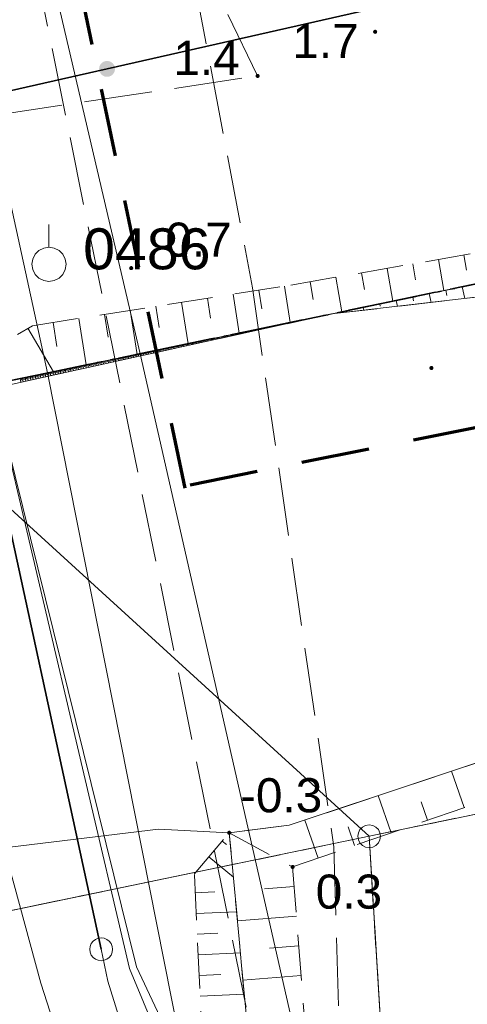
# Model space of a CAD drawing. Extents: x 5479252 to 5479673, y 5984576 to 5984875.
# Tile 13 of 36: x 5479437 to 5479447, y 5984641 to 5984663. Entities that reach past the tile are written whole.
import ezdxf

# ---------------------------------------------------------------- set-up
doc = ezdxf.new("R2010")
doc.units = 0
for name, pattern in [('KROPK3-2', [2.49, 1.5, -0.47, 0.05, -0.47]), ('PRZER1-1', [1, 0.5, -0.5]), ('PRZER2-1', [1.5, 1, -0.5]), ('PRZER3-1', [2, 1.5, -0.5]), ('PRZER3-2', [2.5, 1.5, -1])]:
    doc.linetypes.add(name, pattern=pattern)
doc.layers.get('0').update_dxf_attribs({"linetype": 'CONTINUOUS'})
for name, color, linetype, lineweight in [('GEPPGD', 7, 'CONTINUOUS', 18), ('GESDZI', 7, 'CONTINUOUS', 18), ('GESJEW', 7, 'CONTINUOUS', 35), ('GESJOB', 7, 'CONTINUOUS', 35), ('GESOZN', 7, 'CONTINUOUS', 18), ('GSLKOG', 7, 'CONTINUOUS', 35), ('GSPPPK', 7, 'CONTINUOUS', 18), ('GSPPPK_O', 7, 'CONTINUOUS', 18), ('GSPWPN', 7, 'CONTINUOUS', 13), ('GSPWPN_O', 7, 'CONTINUOUS', 13), ('GSSOTW', 7, 'CONTINUOUS', 18), ('GSSZSN', 7, 'CONTINUOUS', 18), ('GULLOB', 7, 'CONTINUOUS', 35), ('GUPIKP', 7, 'CONTINUOUS', 18), ('zakres', 5, 'CONTINUOUS', 70)]:
    doc.layers.add(name, color=color, linetype=linetype, lineweight=lineweight)
for name, color, linetype, lineweight, true_color in [('GESKKL', 7, 'CONTINUOUS', 18, 0x24bc24), ('GESUZY', 7, 'CONTINUOUS', 18, 0x008000), ('GSSWWS', 7, 'CONTINUOUS', 18, 0x59d9ff), ('GULEPR', 1, 'CONTINUOUS', 18, 0xff0000), ('GULGPR', 7, 'CONTINUOUS', 18, 0xbfbf00), ('GULKPR', 7, 'CONTINUOUS', 18, 0x803300), ('GULTPR', 7, 'CONTINUOUS', 18, 0xff9100), ('GULWPR', 5, 'CONTINUOUS', 18, 0x0000ff)]:
    doc.layers.add(name, color=color, linetype=linetype, lineweight=lineweight, true_color=true_color)
doc.styles.add('Arial', font='arial.ttf')

# ---------------------------------------------------------------- blocks, each defined once
blk = doc.blocks.new('GSPPPK1')
at = {"color": 0}
blk.add_lwpolyline([(0, 0.875), (0, 0.375)], dxfattribs=at)
blk.add_lwpolyline([(0, 0.375), (0.115881, 0.356646), (0.220419, 0.303381), (0.303381, 0.220419), (0.356646, 0.115881), (0.375, 0), (0.356646, -0.115881), (0.303381, -0.220419), (0.220419, -0.303381), (0.115881, -0.356646), (0, -0.375), (-0.115881, -0.356646), (-0.220419, -0.303381), (-0.303381, -0.220419), (-0.356646, -0.115881), (-0.375, 0), (-0.356646, 0.115881), (-0.303381, 0.220419), (-0.220419, 0.303381), (-0.115881, 0.356646)], close=True, dxfattribs=at)
blk = doc.blocks.new('GUPIKP1_1')
at = {"color": 0}
blk.add_lwpolyline([(0, 0.25), (0.064705, 0.241481), (0.125, 0.216506), (0.176777, 0.176777), (0.216506, 0.125), (0.241481, 0.064705), (0.25, 0), (0.241481, -0.064705), (0.216506, -0.125), (0.176777, -0.176777), (0.125, -0.216506), (0.064705, -0.241481), (0, -0.25), (-0.064705, -0.241481), (-0.125, -0.216506), (-0.176777, -0.176777), (-0.216506, -0.125), (-0.241481, -0.064705), (-0.25, 0), (-0.241481, 0.064705), (-0.216506, 0.125), (-0.176777, 0.176777), (-0.125, 0.216506), (-0.064705, 0.241481)], close=True, dxfattribs=at)
blk = doc.blocks.new('GEPPGD1_1')
at = {"color": 0}
blk.add_lwpolyline([(0, 0.25), (0.077254, 0.237764), (0.146946, 0.202254), (0.202254, 0.146946), (0.237764, 0.077254), (0.25, 0), (0.237764, -0.077254), (0.202254, -0.146946), (0.146946, -0.202254), (0.077254, -0.237764), (0, -0.25), (-0.077254, -0.237764), (-0.146946, -0.202254), (-0.202254, -0.146946), (-0.237764, -0.077254), (-0.25, 0), (-0.237764, 0.077254), (-0.202254, 0.146946), (-0.146946, 0.202254), (-0.077254, 0.237764)], close=True, dxfattribs=at)
blk = doc.blocks.new('GSPWPN1')
blk.add_hatch(color=0).paths.add_polyline_path([(-0.045, 0), (-0.043467, -0.011647), (-0.038971, -0.0225), (-0.03182, -0.03182), (-0.0225, -0.038971), (-0.011647, -0.043467), (0, -0.045), (0.011647, -0.043467), (0.0225, -0.038971), (0.03182, -0.03182), (0.038971, -0.0225), (0.043467, -0.011647), (0.045, 0), (0.043467, 0.011647), (0.038971, 0.0225), (0.03182, 0.03182), (0.0225, 0.038971), (0.011647, 0.043467), (0, 0.045), (-0.011647, 0.043467), (-0.0225, 0.038971), (-0.03182, 0.03182), (-0.038971, 0.0225), (-0.043467, 0.011647)])
blk = doc.blocks.new('KOLO')
blk.add_hatch(color=0).paths.add_polyline_path([(-0.175, 0), (-0.169037, -0.045293), (-0.151554, -0.0875), (-0.123744, -0.123744), (-0.0875, -0.151554), (-0.045293, -0.169037), (0, -0.175), (0.045293, -0.169037), (0.0875, -0.151554), (0.123744, -0.123744), (0.151554, -0.0875), (0.169037, -0.045293), (0.175, 0), (0.169037, 0.045293), (0.151554, 0.0875), (0.123744, 0.123744), (0.0875, 0.151554), (0.045293, 0.169037), (0, 0.175), (-0.045293, 0.169037), (-0.0875, 0.151554), (-0.123744, 0.123744), (-0.151554, 0.0875), (-0.169037, 0.045293)])

msp = doc.modelspace()

# ---------------------------------------------------------------- linework, layer by layer
at = {"layer": 'GESDZI', "color": 7, "linetype": 'Continuous', "lineweight": 18, "elevation": 10.22}
msp.add_lwpolyline([(5479609.91, 5984691.17), (5479593.87, 5984758.28), (5479418.42, 5984784.61), (5479428.97, 5984735.35), (5479401.38, 5984729.48), (5479424.55, 5984696.25), (5479434.07, 5984654.6)], close=True, dxfattribs=at)
for points in [[(5479671.413, 5984701.478), (5479660.05, 5984699.18), (5479609.91, 5984691.17), (5479434.07, 5984654.6), (5479427.24, 5984651.75), (5479410.75, 5984650.74), (5479263.67, 5984608.48), (5479261.86, 5984607.85), (5479256.77, 5984606.08), (5479255.129, 5984605.3)], [(5479255.129, 5984589.257), (5479261.74, 5984592.4), (5479262.59, 5984592.8), (5479270.88, 5984596.26), (5479272.59, 5984596.97), (5479291.5, 5984603.01), (5479316.35, 5984610.94), (5479343.54, 5984619.63), (5479359.73, 5984624.8), (5479391.37, 5984632.39), (5479414.08, 5984637.82), (5479415.05, 5984638.06), (5479435.16, 5984643.18), (5479444.46, 5984645.11), (5479661.87, 5984690.25), (5479671.413, 5984692.131)], [(5479671.413, 5984692.131), (5479661.87, 5984690.25), (5479444.46, 5984645.11), (5479448.686, 5984575.772)], [(5479448.686, 5984575.772), (5479444.46, 5984645.11), (5479435.16, 5984643.18), (5479442.519, 5984575.772)]]:
    msp.add_lwpolyline(points, dxfattribs=at)
at = {"layer": 'GESJEW', "color": 7, "linetype": 'KROPK3-2', "lineweight": 35, "elevation": 10.22}
for points in [[(5479255.129, 5984605.3), (5479256.77, 5984606.08), (5479261.86, 5984607.85), (5479263.67, 5984608.48), (5479410.75, 5984650.74), (5479427.24, 5984651.75), (5479434.07, 5984654.6), (5479609.91, 5984691.17), (5479660.05, 5984699.18), (5479671.413, 5984701.478)], [(5479671.413, 5984701.478), (5479660.05, 5984699.18), (5479609.91, 5984691.17), (5479434.07, 5984654.6), (5479427.24, 5984651.75), (5479410.75, 5984650.74), (5479263.67, 5984608.48), (5479261.86, 5984607.85), (5479256.77, 5984606.08), (5479255.129, 5984605.3)]]:
    msp.add_lwpolyline(points, dxfattribs=at)
at = {"layer": 'GESJOB', "color": 7, "linetype": 'PRZER3-2', "lineweight": 35, "elevation": 10.22}
for points in [[(5479671.413, 5984701.478), (5479660.05, 5984699.18), (5479609.91, 5984691.17), (5479434.07, 5984654.6), (5479427.24, 5984651.75), (5479410.75, 5984650.74), (5479263.67, 5984608.48), (5479261.86, 5984607.85), (5479256.77, 5984606.08), (5479255.129, 5984605.3)], [(5479255.129, 5984605.3), (5479256.77, 5984606.08), (5479261.86, 5984607.85), (5479263.67, 5984608.48), (5479410.75, 5984650.74), (5479427.24, 5984651.75), (5479434.07, 5984654.6), (5479609.91, 5984691.17), (5479660.05, 5984699.18), (5479671.413, 5984701.478)]]:
    msp.add_lwpolyline(points, dxfattribs=at)
at = {"layer": 'GESKKL', "color": 82, "linetype": 'PRZER3-1', "lineweight": 18, "true_color": 0x24bc24, "elevation": 10.06}
msp.add_lwpolyline([(5479531.5, 5984575.772), (5479537.294, 5984597.512), (5479541.79, 5984614.38), (5479562.34, 5984627.38), (5479557.98, 5984668.68), (5479444.46, 5984645.11), (5479448.686, 5984575.772)], dxfattribs=at)
at = {"layer": 'GESOZN', "color": 7, "linetype": 'Continuous', "lineweight": 18, "elevation": 10.1}
msp.add_lwpolyline([(5479294.827, 5984868.57), (5479333.8, 5984817.55), (5479340.75, 5984808.64), (5479385.3, 5984750.66), (5479398.56, 5984731.62), (5479401.38, 5984729.48), (5479424.55, 5984696.25), (5479434.07, 5984654.6), (5479444.46, 5984645.11), (5479448.686, 5984575.772)], dxfattribs=at)
at = {"layer": 'GESUZY', "color": 96, "linetype": 'PRZER1-1', "lineweight": 18, "true_color": 0x008000, "elevation": 10.08}
msp.add_lwpolyline([(5479609.91, 5984691.17), (5479593.87, 5984758.28), (5479487.419, 5984774.255), (5479418.42, 5984784.61), (5479423.04, 5984763.03), (5479428.97, 5984735.35), (5479401.38, 5984729.48), (5479424.55, 5984696.25), (5479434.07, 5984654.6)], close=True, dxfattribs=at)
for points in [[(5479671.413, 5984701.478), (5479660.05, 5984699.18), (5479609.91, 5984691.17), (5479434.07, 5984654.6), (5479427.24, 5984651.75), (5479410.75, 5984650.74), (5479263.67, 5984608.48), (5479261.86, 5984607.85), (5479256.77, 5984606.08), (5479255.129, 5984605.3)], [(5479255.129, 5984589.257), (5479261.74, 5984592.4), (5479262.59, 5984592.8), (5479270.88, 5984596.26), (5479272.59, 5984596.97), (5479291.5, 5984603.01), (5479316.35, 5984610.94), (5479343.54, 5984619.63), (5479359.73, 5984624.8), (5479391.37, 5984632.39), (5479414.08, 5984637.82), (5479415.05, 5984638.06), (5479435.16, 5984643.18), (5479444.46, 5984645.11), (5479557.98, 5984668.68), (5479560.459, 5984669.194), (5479661.87, 5984690.25), (5479671.413, 5984692.131)], [(5479531.5, 5984575.772), (5479537.294, 5984597.512), (5479541.79, 5984614.38), (5479562.34, 5984627.38), (5479557.98, 5984668.68), (5479444.46, 5984645.11), (5479448.686, 5984575.772)], [(5479448.686, 5984575.772), (5479444.46, 5984645.11), (5479435.16, 5984643.18), (5479442.519, 5984575.772)]]:
    msp.add_lwpolyline(points, dxfattribs=at)
at = {"layer": 'GSLKOG', "color": 7, "linetype": 'Continuous', "lineweight": 35, "elevation": 10.18}
msp.add_lwpolyline([(5479416.1, 5984722.1), (5479414.25, 5984720.68), (5479409.06, 5984719.7), (5479424.53, 5984696.24), (5479432.59, 5984660.59), (5479444.82, 5984663.36)], dxfattribs=at)
at = {"layer": 'GSSOTW', "color": 7, "linetype": 'PRZER3-1', "lineweight": 18, "elevation": 10.18}
msp.add_lwpolyline([(5479405.987, 5984718.953), (5479411.23, 5984717.32), (5479414.24, 5984711.69), (5479420.8, 5984699.13), (5479429.72, 5984684.56), (5479430.57, 5984678.62), (5479429.07, 5984673.43), (5479431.01, 5984665.44), (5479434.25, 5984660.66), (5479442.01, 5984661.82), (5479440.1, 5984665.76), (5479436.64, 5984666.54), (5479434.93, 5984669.35), (5479433.54, 5984673.78), (5479431.58, 5984685.82), (5479426.22, 5984700.66), (5479426.71, 5984706.8), (5479428.38, 5984717.01), (5479426.332, 5984724.771)], close=True, dxfattribs=at)
at = {"layer": 'GSSWWS', "color": 141, "linetype": 'Continuous', "lineweight": 18, "true_color": 0x59d9ff, "elevation": 10.06}
msp.add_lwpolyline([(5479555.379, 5984671.272), (5479524.468, 5984665.242), (5479495.564, 5984659.274), (5479476.781, 5984655.36), (5479458.535, 5984651.344), (5479456.664, 5984648.346), (5479451.594, 5984648.312), (5479442.706, 5984645.352), (5479441.387, 5984645.187), (5479439.838, 5984645.267), (5479436.57, 5984644.87), (5479434.92, 5984652.42), (5479433.835, 5984654.432), (5479443.633, 5984656.589), (5479452.545, 5984657.621), (5479466.296, 5984660.039), (5479472.958, 5984662.688), (5479490.998, 5984666.44), (5479496.256, 5984667.159), (5479505.229, 5984667.95), (5479524.372, 5984671.521), (5479536.826, 5984674.007), (5479547.833, 5984676.99)], dxfattribs=at)
at = {"layer": 'GSSZSN', "color": 7, "linetype": 'PRZER2-1', "lineweight": 18, "elevation": 10.06}
for points in [[(5479434.15, 5984654.617), (5479437.067, 5984656.331), (5479442.739, 5984657.223), (5479452.673, 5984658.951), (5479456.474, 5984660.506), (5479461.369, 5984661.111), (5479466.436, 5984661.37), (5479473.836, 5984665.66), (5479480.545, 5984669.633), (5479486.532, 5984670.37), (5479491.041, 5984668.881), (5479492.251, 5984668.968), (5479498.484, 5984668.952), (5479506.507, 5984670.181), (5479516.835, 5984672.081), (5479530.341, 5984674.622), (5479490.998, 5984666.44), (5479481.135, 5984666.503), (5479472.958, 5984662.688), (5479443.633, 5984656.589)], [(5479472.958, 5984662.688), (5479443.633, 5984656.589), (5479452.545, 5984657.621), (5479466.296, 5984660.039)], [(5479433.835, 5984654.432), (5479434.15, 5984654.617), (5479443.633, 5984656.589)], [(5479440.95, 5984637.27), (5479440.621, 5984644.275), (5479441.387, 5984645.187), (5479442.12, 5984637.29)], [(5479442.779, 5984644.435), (5479443.36, 5984637.04), (5479442.12, 5984637.29), (5479441.387, 5984645.187)]]:
    msp.add_lwpolyline(points, close=True, dxfattribs=at)
msp.add_lwpolyline([(5479541.338, 5984668.448), (5479524.468, 5984665.242), (5479495.564, 5984659.274), (5479476.781, 5984655.36), (5479458.535, 5984651.344), (5479456.664, 5984648.346), (5479451.594, 5984648.312), (5479442.706, 5984645.352), (5479441.387, 5984645.187), (5479442.779, 5984644.435), (5479451.822, 5984647.568), (5479456.913, 5984647.568), (5479458.757, 5984650.587), (5479461.098, 5984651.38), (5479474.737, 5984654.385), (5479522.745, 5984664.148), (5479553.409, 5984670.271)], dxfattribs=at)
at = {"layer": 'GSSZSN', "color": 7, "linetype": 'Continuous', "lineweight": 18, "elevation": 10.06}
for points in [[(5479445.979, 5984657.787), (5479446.098, 5984657.102)], [(5479446.542, 5984657.885), (5479446.6, 5984657.551)], [(5479444.853, 5984657.591), (5479444.978, 5984656.869)], [(5479445.416, 5984657.689), (5479445.477, 5984657.337)], [(5479443.727, 5984657.395), (5479443.859, 5984656.636)], [(5479444.29, 5984657.493), (5479444.354, 5984657.123)], [(5479442.036, 5984657.113), (5479442.101, 5984656.698)], [(5479442.6, 5984657.202), (5479442.727, 5984656.4)], [(5479443.164, 5984657.297), (5479443.231, 5984656.908)], [(5479446.143, 5984657.111), (5479446.166, 5984656.998)], [(5479446.505, 5984657.186), (5479446.559, 5984656.928)], [(5479440.907, 5984656.935), (5479440.976, 5984656.493)], [(5479441.471, 5984657.024), (5479441.606, 5984656.167)], [(5479445.417, 5984656.96), (5479445.434, 5984656.88)], [(5479445.78, 5984657.035), (5479445.82, 5984656.842)], [(5479439.778, 5984656.757), (5479439.852, 5984656.288)], [(5479440.342, 5984656.846), (5479440.486, 5984655.934)], [(5479444.329, 5984656.734), (5479444.342, 5984656.671)], [(5479444.691, 5984656.809), (5479444.701, 5984656.761)], [(5479445.054, 5984656.884), (5479445.081, 5984656.756)], [(5479438.084, 5984656.491), (5479438.245, 5984655.468)], [(5479438.649, 5984656.58), (5479438.727, 5984656.082)], [(5479439.213, 5984656.669), (5479439.366, 5984655.701)], [(5479443.006, 5984656.458), (5479443.007, 5984656.455)], [(5479443.034, 5984656.464), (5479443.035, 5984656.457)], [(5479443.061, 5984656.47), (5479443.062, 5984656.467)], [(5479443.089, 5984656.476), (5479443.09, 5984656.469)], [(5479443.116, 5984656.481), (5479443.117, 5984656.478)], [(5479443.144, 5984656.487), (5479443.145, 5984656.481)], [(5479443.172, 5984656.493), (5479443.172, 5984656.49)], [(5479443.199, 5984656.499), (5479443.2, 5984656.494)], [(5479443.227, 5984656.504), (5479443.227, 5984656.502)], [(5479443.254, 5984656.51), (5479443.255, 5984656.506)], [(5479443.282, 5984656.516), (5479443.282, 5984656.514)], [(5479443.31, 5984656.522), (5479443.31, 5984656.518)], [(5479443.337, 5984656.527), (5479443.338, 5984656.526)], [(5479443.365, 5984656.533), (5479443.365, 5984656.53)], [(5479443.392, 5984656.539), (5479443.393, 5984656.537)], [(5479443.42, 5984656.545), (5479443.421, 5984656.542)], [(5479443.448, 5984656.55), (5479443.448, 5984656.549)], [(5479443.475, 5984656.556), (5479443.476, 5984656.554)], [(5479443.503, 5984656.562), (5479443.503, 5984656.561)], [(5479443.53, 5984656.568), (5479443.531, 5984656.566)], [(5479443.966, 5984656.658), (5479443.969, 5984656.643)], [(5479436.969, 5984656.274), (5479437.53, 5984655.32)], [(5479437.52, 5984656.402), (5479437.602, 5984655.877)], [(5479441.957, 5984656.24), (5479441.959, 5984656.23)], [(5479441.984, 5984656.246), (5479441.988, 5984656.227)], [(5479442.012, 5984656.252), (5479442.014, 5984656.242)], [(5479442.04, 5984656.257), (5479442.044, 5984656.239)], [(5479442.067, 5984656.263), (5479442.069, 5984656.254)], [(5479442.095, 5984656.269), (5479442.099, 5984656.251)], [(5479442.122, 5984656.275), (5479442.124, 5984656.266)], [(5479442.15, 5984656.28), (5479442.154, 5984656.263)], [(5479442.178, 5984656.286), (5479442.179, 5984656.278)], [(5479442.205, 5984656.292), (5479442.209, 5984656.275)], [(5479442.233, 5984656.298), (5479442.235, 5984656.289)], [(5479442.261, 5984656.303), (5479442.264, 5984656.287)], [(5479442.288, 5984656.309), (5479442.29, 5984656.301)], [(5479442.316, 5984656.315), (5479442.319, 5984656.3)], [(5479442.343, 5984656.321), (5479442.345, 5984656.313)], [(5479442.371, 5984656.326), (5479442.374, 5984656.312)], [(5479442.399, 5984656.332), (5479442.4, 5984656.325)], [(5479442.426, 5984656.338), (5479442.429, 5984656.324)], [(5479442.454, 5984656.344), (5479442.455, 5984656.337)], [(5479442.481, 5984656.349), (5479442.484, 5984656.336)], [(5479442.509, 5984656.355), (5479442.51, 5984656.349)], [(5479442.537, 5984656.361), (5479442.539, 5984656.348)], [(5479442.564, 5984656.367), (5479442.565, 5984656.36)], [(5479442.592, 5984656.372), (5479442.594, 5984656.36)], [(5479442.619, 5984656.378), (5479442.621, 5984656.372)], [(5479442.647, 5984656.384), (5479442.649, 5984656.372)], [(5479442.675, 5984656.39), (5479442.676, 5984656.384)], [(5479442.702, 5984656.395), (5479442.704, 5984656.384)], [(5479442.73, 5984656.401), (5479442.731, 5984656.396)], [(5479442.757, 5984656.407), (5479442.76, 5984656.397)], [(5479442.785, 5984656.412), (5479442.786, 5984656.408)], [(5479442.813, 5984656.418), (5479442.815, 5984656.409)], [(5479442.84, 5984656.424), (5479442.841, 5984656.419)], [(5479442.868, 5984656.43), (5479442.87, 5984656.421)], [(5479442.895, 5984656.435), (5479442.896, 5984656.431)], [(5479442.923, 5984656.441), (5479442.925, 5984656.433)], [(5479442.951, 5984656.447), (5479442.952, 5984656.443)], [(5479442.978, 5984656.453), (5479442.98, 5984656.445)], [(5479440.935, 5984656.028), (5479440.942, 5984655.996)], [(5479440.963, 5984656.034), (5479440.966, 5984656.018)], [(5479440.991, 5984656.039), (5479440.997, 5984656.008)], [(5479441.018, 5984656.045), (5479441.021, 5984656.03)], [(5479441.046, 5984656.051), (5479441.052, 5984656.021)], [(5479441.073, 5984656.057), (5479441.076, 5984656.042)], [(5479441.101, 5984656.062), (5479441.107, 5984656.033)], [(5479441.129, 5984656.068), (5479441.132, 5984656.053)], [(5479441.156, 5984656.074), (5479441.162, 5984656.045)], [(5479441.184, 5984656.079), (5479441.187, 5984656.065)], [(5479441.211, 5984656.085), (5479441.217, 5984656.057)], [(5479441.239, 5984656.091), (5479441.242, 5984656.077)], [(5479441.267, 5984656.097), (5479441.272, 5984656.069)], [(5479441.294, 5984656.102), (5479441.297, 5984656.089)], [(5479441.322, 5984656.108), (5479441.327, 5984656.081)], [(5479441.349, 5984656.114), (5479441.352, 5984656.101)], [(5479441.377, 5984656.12), (5479441.383, 5984656.093)], [(5479441.405, 5984656.125), (5479441.407, 5984656.112)], [(5479441.432, 5984656.131), (5479441.438, 5984656.105)], [(5479441.46, 5984656.137), (5479441.463, 5984656.124)], [(5479441.487, 5984656.143), (5479441.493, 5984656.118)], [(5479441.515, 5984656.148), (5479441.518, 5984656.136)], [(5479441.543, 5984656.154), (5479441.548, 5984656.13)], [(5479441.57, 5984656.16), (5479441.573, 5984656.148)], [(5479441.598, 5984656.166), (5479441.603, 5984656.142)], [(5479441.626, 5984656.171), (5479441.628, 5984656.16)], [(5479441.653, 5984656.177), (5479441.658, 5984656.154)], [(5479441.681, 5984656.183), (5479441.683, 5984656.171)], [(5479441.708, 5984656.189), (5479441.713, 5984656.166)], [(5479441.736, 5984656.194), (5479441.738, 5984656.183)], [(5479441.764, 5984656.2), (5479441.768, 5984656.178)], [(5479441.791, 5984656.206), (5479441.793, 5984656.195)], [(5479441.819, 5984656.212), (5479441.823, 5984656.19)], [(5479441.846, 5984656.217), (5479441.849, 5984656.207)], [(5479441.874, 5984656.223), (5479441.878, 5984656.202)], [(5479441.902, 5984656.229), (5479441.904, 5984656.219)], [(5479441.929, 5984656.235), (5479441.933, 5984656.215)], [(5479439.886, 5984655.81), (5479439.895, 5984655.766)], [(5479439.914, 5984655.815), (5479439.918, 5984655.794)], [(5479439.941, 5984655.821), (5479439.95, 5984655.778)], [(5479439.969, 5984655.827), (5479439.973, 5984655.805)], [(5479439.997, 5984655.833), (5479440.005, 5984655.79)], [(5479440.024, 5984655.838), (5479440.029, 5984655.817)], [(5479440.052, 5984655.844), (5479440.061, 5984655.802)], [(5479440.079, 5984655.85), (5479440.084, 5984655.829)], [(5479440.107, 5984655.856), (5479440.116, 5984655.814)], [(5479440.135, 5984655.861), (5479440.139, 5984655.841)], [(5479440.162, 5984655.867), (5479440.171, 5984655.827)], [(5479440.19, 5984655.873), (5479440.194, 5984655.853)], [(5479440.218, 5984655.879), (5479440.226, 5984655.839)], [(5479440.245, 5984655.884), (5479440.249, 5984655.864)], [(5479440.273, 5984655.89), (5479440.281, 5984655.851)], [(5479440.3, 5984655.896), (5479440.304, 5984655.876)], [(5479440.328, 5984655.901), (5479440.336, 5984655.863)], [(5479440.356, 5984655.907), (5479440.36, 5984655.888)], [(5479440.383, 5984655.913), (5479440.391, 5984655.875)], [(5479440.411, 5984655.919), (5479440.415, 5984655.9)], [(5479440.438, 5984655.924), (5479440.446, 5984655.887)], [(5479440.466, 5984655.93), (5479440.47, 5984655.912)], [(5479440.494, 5984655.936), (5479440.501, 5984655.899)], [(5479440.521, 5984655.942), (5479440.525, 5984655.924)], [(5479440.549, 5984655.947), (5479440.556, 5984655.911)], [(5479440.576, 5984655.953), (5479440.58, 5984655.935)], [(5479440.604, 5984655.959), (5479440.611, 5984655.924)], [(5479440.632, 5984655.965), (5479440.635, 5984655.947)], [(5479440.659, 5984655.97), (5479440.666, 5984655.936)], [(5479440.687, 5984655.976), (5479440.69, 5984655.959)], [(5479440.714, 5984655.982), (5479440.722, 5984655.948)], [(5479440.742, 5984655.988), (5479440.746, 5984655.971)], [(5479440.77, 5984655.993), (5479440.777, 5984655.96)], [(5479440.797, 5984655.999), (5479440.801, 5984655.983)], [(5479440.825, 5984656.005), (5479440.832, 5984655.972)], [(5479440.852, 5984656.011), (5479440.856, 5984655.994)], [(5479440.88, 5984656.016), (5479440.887, 5984655.984)], [(5479440.908, 5984656.022), (5479440.911, 5984656.006)], [(5479438.837, 5984655.591), (5479438.849, 5984655.535)], [(5479438.865, 5984655.597), (5479438.871, 5984655.569)], [(5479438.892, 5984655.603), (5479438.904, 5984655.548)], [(5479438.92, 5984655.609), (5479438.926, 5984655.581)], [(5479438.948, 5984655.614), (5479438.959, 5984655.56)], [(5479438.975, 5984655.62), (5479438.981, 5984655.593)], [(5479439.003, 5984655.626), (5479439.014, 5984655.572)], [(5479439.03, 5984655.632), (5479439.036, 5984655.605)], [(5479439.058, 5984655.637), (5479439.069, 5984655.584)], [(5479439.086, 5984655.643), (5479439.091, 5984655.617)], [(5479439.113, 5984655.649), (5479439.124, 5984655.596)], [(5479439.141, 5984655.655), (5479439.146, 5984655.628)], [(5479439.168, 5984655.66), (5479439.179, 5984655.608)], [(5479439.196, 5984655.666), (5479439.201, 5984655.64)], [(5479439.224, 5984655.672), (5479439.234, 5984655.62)], [(5479439.251, 5984655.678), (5479439.257, 5984655.652)], [(5479439.279, 5984655.683), (5479439.289, 5984655.632)], [(5479439.306, 5984655.689), (5479439.312, 5984655.664)], [(5479439.334, 5984655.695), (5479439.344, 5984655.645)], [(5479439.362, 5984655.701), (5479439.367, 5984655.676)], [(5479439.389, 5984655.706), (5479439.4, 5984655.657)], [(5479439.417, 5984655.712), (5479439.422, 5984655.687)], [(5479439.444, 5984655.718), (5479439.455, 5984655.669)], [(5479439.472, 5984655.723), (5479439.477, 5984655.699)], [(5479439.5, 5984655.729), (5479439.51, 5984655.681)], [(5479439.527, 5984655.735), (5479439.532, 5984655.711)], [(5479439.555, 5984655.741), (5479439.565, 5984655.693)], [(5479439.583, 5984655.746), (5479439.587, 5984655.723)], [(5479439.61, 5984655.752), (5479439.62, 5984655.705)], [(5479439.638, 5984655.758), (5479439.643, 5984655.735)], [(5479439.665, 5984655.764), (5479439.675, 5984655.717)], [(5479439.693, 5984655.769), (5479439.698, 5984655.746)], [(5479439.721, 5984655.775), (5479439.73, 5984655.73)], [(5479439.748, 5984655.781), (5479439.753, 5984655.758)], [(5479439.776, 5984655.787), (5479439.785, 5984655.742)], [(5479439.803, 5984655.792), (5479439.808, 5984655.77)], [(5479439.831, 5984655.798), (5479439.84, 5984655.754)], [(5479439.859, 5984655.804), (5479439.863, 5984655.782)], [(5479437.788, 5984655.373), (5479437.802, 5984655.305)], [(5479437.816, 5984655.379), (5479437.823, 5984655.345)], [(5479437.843, 5984655.385), (5479437.857, 5984655.317)], [(5479437.871, 5984655.39), (5479437.878, 5984655.357)], [(5479437.898, 5984655.396), (5479437.912, 5984655.329)], [(5479437.926, 5984655.402), (5479437.933, 5984655.369)], [(5479437.954, 5984655.408), (5479437.967, 5984655.341)], [(5479437.981, 5984655.413), (5479437.988, 5984655.38)], [(5479438.009, 5984655.419), (5479438.023, 5984655.354)], [(5479438.036, 5984655.425), (5479438.043, 5984655.392)], [(5479438.064, 5984655.431), (5479438.078, 5984655.366)], [(5479438.092, 5984655.436), (5479438.098, 5984655.404)], [(5479438.119, 5984655.442), (5479438.133, 5984655.378)], [(5479438.147, 5984655.448), (5479438.154, 5984655.416)], [(5479438.175, 5984655.454), (5479438.188, 5984655.39)], [(5479438.202, 5984655.459), (5479438.209, 5984655.428)], [(5479438.23, 5984655.465), (5479438.243, 5984655.402)], [(5479438.257, 5984655.471), (5479438.264, 5984655.439)], [(5479438.285, 5984655.477), (5479438.298, 5984655.414)], [(5479438.313, 5984655.482), (5479438.319, 5984655.451)], [(5479438.34, 5984655.488), (5479438.353, 5984655.426)], [(5479438.368, 5984655.494), (5479438.374, 5984655.463)], [(5479438.395, 5984655.5), (5479438.408, 5984655.438)], [(5479438.423, 5984655.505), (5479438.429, 5984655.475)], [(5479438.451, 5984655.511), (5479438.463, 5984655.451)], [(5479438.478, 5984655.517), (5479438.484, 5984655.487)], [(5479438.506, 5984655.523), (5479438.518, 5984655.463)], [(5479438.533, 5984655.528), (5479438.54, 5984655.499)], [(5479438.561, 5984655.534), (5479438.573, 5984655.475)], [(5479438.589, 5984655.54), (5479438.595, 5984655.51)], [(5479438.616, 5984655.545), (5479438.628, 5984655.487)], [(5479438.644, 5984655.551), (5479438.65, 5984655.522)], [(5479438.671, 5984655.557), (5479438.684, 5984655.499)], [(5479438.699, 5984655.563), (5479438.705, 5984655.534)], [(5479438.727, 5984655.568), (5479438.739, 5984655.511)], [(5479438.754, 5984655.574), (5479438.76, 5984655.546)], [(5479438.782, 5984655.58), (5479438.794, 5984655.523)], [(5479438.81, 5984655.586), (5479438.815, 5984655.558)], [(5479436.794, 5984655.167), (5479436.811, 5984655.087)], [(5479436.822, 5984655.172), (5479436.83, 5984655.133)], [(5479436.849, 5984655.178), (5479436.866, 5984655.099)], [(5479436.877, 5984655.184), (5479436.885, 5984655.144)], [(5479436.905, 5984655.19), (5479436.921, 5984655.111)], [(5479436.932, 5984655.195), (5479436.94, 5984655.156)], [(5479436.96, 5984655.201), (5479436.976, 5984655.123)], [(5479436.987, 5984655.207), (5479436.995, 5984655.168)], [(5479437.015, 5984655.212), (5479437.031, 5984655.135)], [(5479437.043, 5984655.218), (5479437.051, 5984655.18)], [(5479437.07, 5984655.224), (5479437.086, 5984655.147)], [(5479437.098, 5984655.23), (5479437.106, 5984655.192)], [(5479437.125, 5984655.235), (5479437.141, 5984655.16)], [(5479437.153, 5984655.241), (5479437.161, 5984655.203)], [(5479437.181, 5984655.247), (5479437.196, 5984655.172)], [(5479437.208, 5984655.253), (5479437.216, 5984655.215)], [(5479437.236, 5984655.258), (5479437.251, 5984655.184)], [(5479437.263, 5984655.264), (5479437.271, 5984655.227)], [(5479437.291, 5984655.27), (5479437.306, 5984655.196)], [(5479437.319, 5984655.276), (5479437.326, 5984655.239)], [(5479437.346, 5984655.281), (5479437.362, 5984655.208)], [(5479437.374, 5984655.287), (5479437.381, 5984655.251)], [(5479437.401, 5984655.293), (5479437.417, 5984655.22)], [(5479437.429, 5984655.299), (5479437.437, 5984655.262)], [(5479437.457, 5984655.304), (5479437.472, 5984655.232)], [(5479437.484, 5984655.31), (5479437.492, 5984655.274)], [(5479437.512, 5984655.316), (5479437.527, 5984655.244)], [(5479437.54, 5984655.322), (5479437.547, 5984655.286)], [(5479437.567, 5984655.327), (5479437.582, 5984655.257)], [(5479437.595, 5984655.333), (5479437.602, 5984655.298)], [(5479437.622, 5984655.339), (5479437.637, 5984655.269)], [(5479437.65, 5984655.345), (5479437.657, 5984655.31)], [(5479437.678, 5984655.35), (5479437.692, 5984655.281)], [(5479437.705, 5984655.356), (5479437.712, 5984655.321)], [(5479437.733, 5984655.362), (5479437.747, 5984655.293)], [(5479437.76, 5984655.368), (5479437.768, 5984655.333)], [(5479446.543, 5984645.739), (5479446.267, 5984646.538)], [(5479444.942, 5984645.184), (5479444.658, 5984646.002)], [(5479445.743, 5984645.462), (5479445.602, 5984645.866)], [(5479443.34, 5984644.629), (5479443.05, 5984645.467)], [(5479444.141, 5984644.906), (5479443.997, 5984645.32)], [(5479441.234, 5984645.005), (5479441.326, 5984644.928)], [(5479440.942, 5984644.657), (5479441.478, 5984644.207)], [(5479442.813, 5984644.008), (5479442.159, 5984643.957)], [(5479440.641, 5984643.865), (5479441.073, 5984643.885)], [(5479440.662, 5984643.411), (5479441.548, 5984643.452)], [(5479442.864, 5984643.354), (5479441.567, 5984643.252)], [(5479440.683, 5984642.956), (5479441.137, 5984642.978)], [(5479442.915, 5984642.7), (5479442.271, 5984642.649)], [(5479440.705, 5984642.502), (5479441.632, 5984642.546)], [(5479440.726, 5984642.048), (5479441.2, 5984642.071)], [(5479442.967, 5984642.046), (5479441.688, 5984641.945)], [(5479440.747, 5984641.594), (5479441.716, 5984641.64)]]:
    msp.add_lwpolyline(points, dxfattribs=at)
at = {"layer": 'GULEPR', "color": 1, "linetype": 'Continuous', "lineweight": 18, "true_color": 0xff0000, "elevation": 10.14}
for points in [[(5479436.179, 5984655.039), (5479439.2, 5984642.2), (5479440.12, 5984639.98), (5479438.19, 5984637.59), (5479435.81, 5984636.26), (5479432.05, 5984635.31), (5479431.06, 5984633.69), (5479436.501, 5984575.772)], [(5479436.179, 5984655.039), (5479439.35, 5984642.24), (5479440.44, 5984639.92), (5479438.46, 5984637.51), (5479435.99, 5984636.13), (5479432.23, 5984635.14), (5479431.35, 5984633.59), (5479436.832, 5984575.772)]]:
    msp.add_lwpolyline(points, dxfattribs=at)
at = {"layer": 'GULGPR', "color": 52, "linetype": 'Continuous', "lineweight": 18, "true_color": 0xbfbf00, "elevation": 10.14}
for points in [[(5479439.43, 5984655.715), (5479435.468, 5984672.679), (5479413.012, 5984711.418), (5479407.66, 5984718.66), (5479407.407, 5984718.976), (5479393.592, 5984729.736), (5479337.954, 5984803.102), (5479327.447, 5984816.767), (5479287.868, 5984868.57)], [(5479439.43, 5984655.715), (5479446.279, 5984625.569), (5479434.921, 5984624.376), (5479435.954, 5984609.017), (5479437.156, 5984589.323), (5479437.858, 5984575.772)]]:
    msp.add_lwpolyline(points, dxfattribs=at)
at = {"layer": 'GULGPR', "color": 52, "linetype": 'PRZER3-1', "lineweight": 18, "true_color": 0xbfbf00, "elevation": 10.14}
msp.add_lwpolyline([(5479437.727, 5984575.772), (5479437.47, 5984578.16), (5479435.99, 5984603.34), (5479435.27, 5984609.24), (5479433.79, 5984623.42), (5479444.93, 5984625.67), (5479435.66, 5984671.51)], dxfattribs=at)
at = {"layer": 'GULKPR', "color": 36, "linetype": 'Continuous', "lineweight": 18, "true_color": 0x803300, "elevation": 10.14}
for points in [[(5479495.734, 5984763.285), (5479476.77, 5984765.354), (5479470.123, 5984773.713), (5479448.831, 5984771.694), (5479433.31, 5984770.183), (5479415.611, 5984765.011), (5479421.139, 5984730.075), (5479427.247, 5984701.638), (5479431.282, 5984683.379), (5479437.397, 5984655.292)], [(5479444.892, 5984575.772), (5479440.44, 5984639.92), (5479437.397, 5984655.292)]]:
    msp.add_lwpolyline(points, dxfattribs=at)
at = {"layer": 'GULLOB', "color": 7, "linetype": 'Continuous', "lineweight": 35, "elevation": 10.12}
msp.add_lwpolyline([(5479438.576, 5984642.625), (5479435.899, 5984654.98), (5479435.47, 5984657.131)], dxfattribs=at)
at = {"layer": 'GULTPR', "color": 30, "linetype": 'Continuous', "lineweight": 18, "true_color": 0xff9100, "elevation": 10.14}
msp.add_lwpolyline([(5479443.313, 5984575.772), (5479442.42, 5984582.2), (5479436.45, 5984582.94), (5479435.77, 5984583), (5479435.18, 5984585.22), (5479434.14, 5984594.35), (5479433.93, 5984599.16), (5479432.14, 5984617.66), (5479430.78, 5984622.22), (5479429.87, 5984633.72), (5479434.98, 5984634.51), (5479437.86, 5984636.14), (5479438.43, 5984637.16), (5479438.39, 5984638.33), (5479437.25, 5984641.88), (5479433.826, 5984654.498)], dxfattribs=at)
at = {"layer": 'GULWPR', "color": 5, "linetype": 'PRZER3-1', "lineweight": 18, "true_color": 0x0000ff, "elevation": 10.14}
msp.add_lwpolyline([(5479393.099, 5984733.301), (5479405.881, 5984714.726), (5479418.195, 5984717.338), (5479431.997, 5984695.328), (5479434.599, 5984687.929), (5479438.328, 5984674.361), (5479440.234, 5984665.962), (5479441.897, 5984657.162), (5479443.685, 5984644.878), (5479444.012, 5984633.267), (5479444.124, 5984627.399), (5479444.441, 5984622.269), (5479444.908, 5984614.437), (5479447.332, 5984583.484), (5479447.464, 5984575.772)], dxfattribs=at)
at = {"layer": 'GULWPR', "color": 5, "linetype": 'Continuous', "lineweight": 18, "true_color": 0x0000ff, "elevation": 10.14}
msp.add_lwpolyline([(5479435.899, 5984654.98), (5479438.576, 5984642.625), (5479438.724, 5984641.926), (5479438.956, 5984641.168), (5479439.05, 5984640.38), (5479439.505, 5984637.527), (5479438.635, 5984637.357), (5479423.674, 5984633.608), (5479425.71, 5984608.028), (5479426.208, 5984603.304), (5479425.987, 5984594.607), (5479420.625, 5984575.772)], dxfattribs=at)
at = {"layer": 'zakres', "linetype": 'PRZER3-2'}
for p, q in [((5479428.337, 5984710.47), (5479440.415, 5984652.758)), ((5479440.528, 5984652.836), (5479671.271, 5984699.166)), ((5479440.528, 5984652.836), (5479671.271, 5984699.166))]:
    msp.add_line(p, q, dxfattribs=at)

# ---------------------------------------------------------------- block references
at = {"layer": 'GEPPGD', "color": 7, "linetype": 'Continuous', "lineweight": 18}
msp.add_blockref('GEPPGD1_1', (5479444.46, 5984645.11, 10.24), dxfattribs=at)
at = {"layer": 'GSLKOG', "color": 7, "linetype": 'Continuous', "lineweight": 35, "rotation": 12.76173624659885}
msp.add_blockref('KOLO', (5479438.705, 5984661.975, 10.18), dxfattribs=at)
msp.add_blockref('KOLO', (5479438.705, 5984661.975, 10.18), dxfattribs=at)
at = {"layer": 'GSPPPK', "color": 7, "linetype": 'Continuous', "lineweight": 18}
msp.add_blockref('GSPPPK1', (5479437.43, 5984657.68, 10.36), dxfattribs=at)
at = {"layer": 'GSPWPN', "color": 7, "linetype": 'Continuous', "lineweight": 13}
for p in [(5479444.591, 5984662.79, 10.08), (5479442.01, 5984661.82, 10.08), (5479439.235, 5984657.597, 10.08), (5479445.828, 5984655.401, 10.08), (5479441.387, 5984645.187, 10.08), (5479442.779, 5984644.435, 10.08)]:
    msp.add_blockref('GSPWPN1', p, dxfattribs=at)
at = {"layer": 'GUPIKP', "color": 5, "linetype": 'Continuous', "lineweight": 18, "true_color": 0x0000ff}
msp.add_blockref('GUPIKP1_1', (5479438.576, 5984642.625, 10.16), dxfattribs=at)

# ---------------------------------------------------------------- texts
at = {"layer": 'GSPPPK_O', "color": 7, "linetype": 'Continuous', "lineweight": 0, "style": 'Arial'}
msp.add_text('0486', height=0.9, dxfattribs=at).set_placement((5479438.18, 5984657.57, 10.8))
at = {"layer": 'GSPWPN_O', "color": 7, "linetype": 'Continuous', "lineweight": 0, "style": 'Arial'}
for s, p in [('1.7', (5479442.772, 5984662.212, 10.8)), ('1.4', (5479440.16, 5984661.842, 10.8)), ('-0.3', (5479441.625, 5984645.636, 10.8)), ('0.3', (5479443.287, 5984643.518, 10.8))]:
    msp.add_text(s, height=0.75, rotation=360, dxfattribs=at).set_placement(p)
msp.add_text('0.7', height=0.75, dxfattribs=at).set_placement((5479439.985, 5984657.847, 10.8))

doc.saveas('drawing.dxf')
